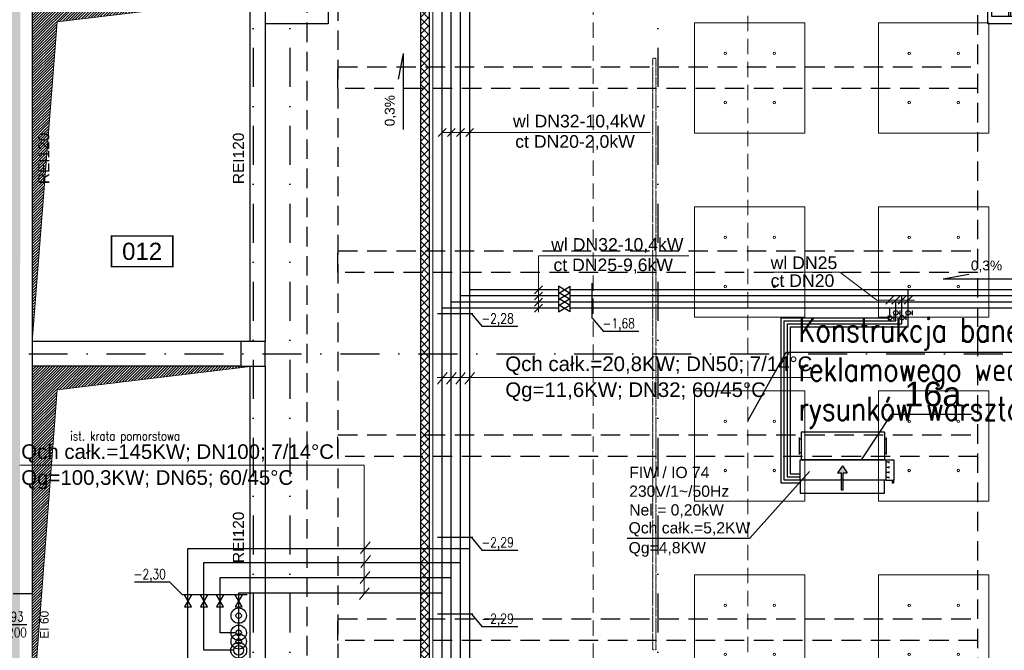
# Model space of a CAD drawing. Header units: centimetres. Extents: x -10729 to 23827, y -4437 to 19798.
# Tile 25 of 95: x 5819 to 7425, y 6317 to 7345. Entities that reach past the tile are written whole.
import ezdxf
from ezdxf.enums import TextEntityAlignment as Align

# ---------------------------------------------------------------- set-up
doc = ezdxf.new("R2010")
doc.units = ezdxf.units.CM
for name, pattern in [('Balustrady$0$DASHED', [0.75, 0.5, -0.25]), ('CADVENT_HIDDEN', [0.8, 0.25, -0.55]), ('Kondygnacja  -0_5$0$DIVIDE', [31.75, 12.7, -6.35, 0, -6.35, 0, -6.35]), ('Kondygnacja  -0_5$0$HIDDEN', [9.525, 6.35, -3.175]), ('Kondygnacja  -0_5$0$HIDDEN2', [4.7625, 3.175, -1.5875]), ('Osie rzutów$0$DASHDOT2', [12.7, 6.35, -3.175, 0, -3.175])]:
    doc.linetypes.add(name, pattern=pattern)
doc.layers.get('0').update_dxf_attribs({"color": 8})
for name, color, linetype in [('ARCH_WIDOK_KONSTRUKCJA', 8, 'Continuous'), ('bgde_dodatki powykonawcze', 7, 'Continuous'), ('bgde_schem_opis', 2, 'Continuous'), ('KJP_ARMATURA', 2, 'Continuous'), ('KJP_KK_OPISY MOCY klimakonwektorów', 7, 'Continuous'), ('Kondygnacja  -0_5$0$ARCH_ETAPOWANIE', 8, 'Kondygnacja  -0_5$0$DIVIDE'), ('Kondygnacja  -0_5$0$ARCH_GK', 8, 'Continuous'), ('Kondygnacja  -0_5$0$ARCH_INFO_ETYK_DRZWI', 8, 'Continuous'), ('Kondygnacja  -0_5$0$ARCH_INFO_ODPORNOŚĆ OGNIOWA', 8, 'Continuous'), ('Kondygnacja  -0_5$0$ARCH_INFO_OPISY', 8, 'Continuous'), ('Kondygnacja  -0_5$0$ARCH_KONSTR_POWYŻEJ RZUTU', 8, 'Kondygnacja  -0_5$0$HIDDEN'), ('Kondygnacja  -0_5$0$ARCH_KONSTR_POWYŻEJ RZUTU_IST', 8, 'Kondygnacja  -0_5$0$HIDDEN2'), ('Kondygnacja  -0_5$0$ARCH_KONSTRUKCJA_NIEWIDOCZNA', 8, 'Continuous'), ('Kondygnacja  -0_5$0$ARCH_MUROWANE_IST', 8, 'Continuous'), ('Kondygnacja  -0_5$0$ARCH_OKŁADZINA', 8, 'Continuous'), ('Kondygnacja  -0_5$0$ARCH_SŁUPY', 8, 'Continuous'), ('Kondygnacja  -0_5$0$ARCH_WIDOK_IST', 8, 'Continuous'), ('Kondygnacja  -0_5$0$ARCH_ŻELBET_IST', 8, 'Continuous'), ('Osie rzutów$0$ARCH_INFO_OSIE_IST', 8, 'Osie rzutów$0$DASHDOT2'), ('Osie rzutów$0$ARCH_INFO_OSIE_OPISY_IST', 8, 'Continuous'), ('Pomieszczenia -05$0$ARCH_INFO_AREA_ETYKIETY_200', 8, 'Continuous')]:
    doc.layers.add(name, color=color, linetype=linetype)
for name, color, linetype, lineweight in [('bgde_opis ct 1', 7, 'Continuous', 20), ('bgde_rzędne wl ct', 7, 'Continuous', 25), ('bgde_urządzenia', 250, 'Continuous', 30), ('KJP_CT_kk_powrót', 250, '04_CT_KOMF_POW', 25), ('KJP_CT_kk_zasil', 250, '04_CT_KOMF_ZAS', 25), ('KJP_WL_kk zasil', 250, '04_WL_KOMF_ZAS', 25), ('KJP_WL_kk_powr', 250, '04_WL_KOMF_POW', 25), ('Kondygnacja  -0_5$0$ARCH_WIDOK', 8, 'Continuous', 13), ('SU Lampy kwadratowe  -05$0$ARCH_SUFITY_PODWIESZANE', 8, 'Continuous', 9)]:
    doc.layers.add(name, color=color, linetype=linetype, lineweight=lineweight)
doc.styles.add('Arial', font='arial.ttf')
doc.styles.add('Kondygnacja  -0_5$0$Arial', font='arial.ttf')
doc.styles.add('Kondygnacja  -0_5$0$Romans', font='Romans.shx', dxfattribs={"width": 0.7})
doc.styles.add('Kondygnacja  -0_5$0$ROMANS-50-CM', font='romans.shx', dxfattribs={"width": 0.8, "height": 10})
doc.styles.add('Pomieszczenia -05$0$Arial', font='arial.ttf')
doc.styles.add('ROMANS-50-CM', font='romans.shx', dxfattribs={"width": 0.8, "height": 10})
doc.styles.add('st rom', font='Romans.shx', dxfattribs={"width": 0.8})
doc.linetypes.add('04_CT_KOMF_POW', pattern='A,100,-15,["CTKp",Standard,S=10,R=0,X=-10,Y=-5],-35', length=150)
doc.linetypes.add('04_CT_KOMF_ZAS', pattern='A,100,-15,["CTKz",Standard,S=10,R=0,X=-10,Y=-5],-35', length=150)
doc.linetypes.add('04_WL_KOMF_POW', pattern='A,100,-15,["WLKp",Standard,S=10,R=0,X=-10,Y=-5],-35', length=150)
doc.linetypes.add('04_WL_KOMF_ZAS', pattern='A,100,-15,["WLKz",Standard,S=10,R=0,X=-10,Y=-5],-35', length=150)
pattern_1 = [(45, (-1133.3117, -3177.9858), (-0.6735192, 0.6735192), [])]

# ---------------------------------------------------------------- blocks, each defined once
blk = doc.blocks.new('Osie rzutów')
at = {"layer": 'Osie rzutów$0$ARCH_INFO_OSIE_IST', "ltscale": 10}
for p, q in [((6200, 12510), (6200, 4800)), ((6200, 12510), (6200, 4571.18)), ((6260, 12510), (6260, 4623.26)), ((6860, 12510), (6860, 4623.26)), ((4436.04, 6800), (15156.54, 6800))]:
    blk.add_line(p, q, dxfattribs=at)
blk = doc.blocks.new('SU Lampy kwadratowe  -05$0$moduł sufitu')
at = {"layer": 'SU Lampy kwadratowe  -05$0$ARCH_SUFITY_PODWIESZANE'}
for points in [[(60, -60), (240, -60), (240, -240), (60, -240)], [(360, -60), (540, -60), (540, -240), (360, -240)], [(60, -360), (240, -360), (240, -540), (60, -540)], [(360, -360), (540, -360), (540, -540), (360, -540)]]:
    blk.add_lwpolyline(points, close=True, dxfattribs=at)
for centre in [(110, -110), (190, -110), (410, -110), (490, -110), (110, -190), (190, -190), (410, -190), (490, -190), (110, -410), (190, -410), (410, -410), (490, -410), (110, -490), (190, -490), (410, -490), (490, -490)]:
    blk.add_circle(centre, 2, dxfattribs=at)
blk = doc.blocks.new('SU Lampy kwadratowe  -05')
at = {"layer": 'SU Lampy kwadratowe  -05$0$ARCH_SUFITY_PODWIESZANE'}
for p in [(6860, 7400), (6860, 6800)]:
    blk.add_blockref('SU Lampy kwadratowe  -05$0$moduł sufitu', p, dxfattribs=at)
blk = doc.blocks.new('Kondygnacja  -0_5$0$T-drzwi_lewe-200')
at = {"layer": 'Kondygnacja  -0_5$0$ARCH_INFO_ETYK_DRZWI'}
blk.add_line((0, 0), (-60, 0), dxfattribs=at)
blk.add_lwpolyline([(-77.5, 17.5), (-143.7, 17.5, 1), (-143.7, -17.5), (-77.5, -17.5, 1)], format="xyb", close=True, dxfattribs=at)
at = {"layer": 'Kondygnacja  -0_5$0$ARCH_INFO_ETYK_DRZWI', "color": 1, "style": 'Kondygnacja  -0_5$0$Arial'}
blk.add_attdef('ADS_DRZWI:ODPORNOŚĆ_OGNIOWA', text='', height=20, rotation=90, dxfattribs=at).set_placement((56.4, 0.1), align=Align.BOTTOM_CENTER)
at = {"layer": 'Kondygnacja  -0_5$0$ARCH_INFO_ETYK_DRZWI', "style": 'Kondygnacja  -0_5$0$Romans', "width": 0.8}
for tag, p in [('ADS_DRZWI:SZEROKOŚĆ', (-23, 7.9)), ('ADS_DRZWI:WYSOKOŚĆ', (-23, -29))]:
    blk.add_attdef(tag, text='', height=22, dxfattribs=at).set_placement(p, align=Align.CENTER)
at = {"layer": 'Kondygnacja  -0_5$0$ARCH_INFO_ETYK_DRZWI', "style": 'Kondygnacja  -0_5$0$Arial'}
blk.add_attdef('ADS_DRZWI:SYMBOL', text='', height=20, dxfattribs=at).set_placement((-110.6, 0), align=Align.MIDDLE)
blk = doc.blocks.new('Kondygnacja  -0_5$0$słup_prostokąt')
at = {"layer": 'Kondygnacja  -0_5$0$ARCH_SŁUPY', "lineweight": 40}
h = blk.add_hatch(dxfattribs=at)
h.set_pattern_fill('ANSI31', color=256, scale=0.3, style=0)
h.set_pattern_definition(pattern_1)
h.paths.add_polyline_path([(36, 34), (39, 34), (39, 84), (36, 84)])
h = blk.add_hatch(dxfattribs=at)
h.set_pattern_fill('ANSI31', color=256, scale=0.3, style=0)
h.set_pattern_definition(pattern_1)
h.paths.add_polyline_path([(89, 80), (89, 83), (39, 83), (39, 80)])
h = blk.add_hatch(dxfattribs=at)
h.set_pattern_fill('ANSI31', color=256, scale=0.3, style=0)
h.set_pattern_definition(pattern_1)
h.paths.add_polyline_path([(89, 34), (92, 34), (92, 84), (89, 84)])
h = blk.add_hatch(dxfattribs=at)
h.set_pattern_fill('ANSI31', color=256, scale=0.3, style=0)
h.set_pattern_definition(pattern_1)
h.paths.add_polyline_path([(89, 57.5), (89, 60.5), (39, 60.5), (39, 57.5)])
h = blk.add_hatch(dxfattribs=at)
h.set_pattern_fill('ANSI31', color=256, scale=0.3, style=0)
h.set_pattern_definition(pattern_1)
h.paths.add_polyline_path([(89, 35), (89, 38), (39, 38), (39, 35)])
at = {"layer": 'Kondygnacja  -0_5$0$ARCH_KONSTRUKCJA_NIEWIDOCZNA'}
blk.add_lwpolyline([(119, 109), (119, 9), (9, 9), (9, 109)], close=True, dxfattribs=at)
for points in [[(36, 109), (36, 84)], [(39, 109), (39, 84)], [(62.5, 109), (62.5, 83)], [(65.5, 109), (65.5, 83)], [(89, 109), (89, 84)], [(92, 109), (92, 84)], [(9, 83), (36, 83)], [(92, 83), (119, 83)], [(9, 80), (36, 80)], [(92, 80), (119, 80)], [(9, 60.5), (36, 60.5)], [(9, 57.5), (36, 57.5)], [(92, 60.5), (119, 60.5)], [(92, 57.5), (119, 57.5)], [(9, 38), (36, 38)], [(9, 35), (36, 35)], [(36, 34), (36, 9)], [(39, 34), (39, 9)], [(62.5, 35), (62.5, 9)], [(65.5, 35), (65.5, 9)], [(89, 34), (89, 9)], [(92, 38), (119, 38)], [(92, 35), (119, 35)], [(92, 34), (92, 9)]]:
    blk.add_lwpolyline(points, dxfattribs=at)
at = {"layer": 'Kondygnacja  -0_5$0$ARCH_OKŁADZINA'}
blk.add_lwpolyline([(2, 121), (126, 121), (126, -3), (2, -3)], close=True, dxfattribs=at)
at = {"layer": 'Kondygnacja  -0_5$0$ARCH_SŁUPY', "lineweight": 40}
for p, q in [((39, 60.5), (89, 60.5)), ((89, 57.5), (39, 57.5))]:
    blk.add_line(p, q, dxfattribs=at)
at = {"layer": 'Kondygnacja  -0_5$0$ARCH_SŁUPY', "lineweight": 30, "const_width": 3}
blk.add_lwpolyline([(2, 94.5), (126, 94.5), (126, 23.5), (2, 23.5)], close=True, dxfattribs=at)
at = {"layer": 'Kondygnacja  -0_5$0$ARCH_SŁUPY', "lineweight": 40}
for points in [[(36, 84), (39, 84), (39, 34), (36, 34)], [(89, 84), (92, 84), (92, 34), (89, 34)]]:
    blk.add_lwpolyline(points, close=True, dxfattribs=at)
for points in [[(89, 83), (39, 83)], [(39, 80), (89, 80)], [(89, 38), (39, 38)], [(39, 35), (89, 35)]]:
    blk.add_lwpolyline(points, dxfattribs=at)
blk = doc.blocks.new('Kondygnacja  -0_5$0$konstrukcja istniejąca -0.5')
at = {"layer": 'Kondygnacja  -0_5$0$ARCH_KONSTR_POWYŻEJ RZUTU_IST', "ltscale": 10}
blk.add_line((6288.5, 4975), (6288.5, 12225), dxfattribs=at)
for points in [[(6338.5, 7375), (6338.5, 6225)], [(7382, 6225), (7382, 7375)], [(7382, 7232.9), (6338.5, 7232.9), (6338.5, 7267.9), (7382, 7267.9)], [(7382, 6932.9), (6338.5, 6932.9), (6338.5, 6967.9), (7382, 6967.9)], [(7382, 6632.9), (6338.5, 6632.9), (6338.5, 6667.9), (7382, 6667.9)], [(7382, 6332.9), (6338.5, 6332.9), (6338.5, 6367.9), (7382, 6367.9)]]:
    blk.add_lwpolyline(points, dxfattribs=at)
blk = doc.blocks.new('Pomieszczenia -05$0$etykieta_numer')
at = {"color": 0, "linetype": 'ByBlock', "const_width": 2.44}
blk.add_lwpolyline([(-50, -50), (-50, 0), (50, 0), (50, -50)], close=True, dxfattribs=at)
at = {"color": 0, "linetype": 'ByBlock', "style": 'Pomieszczenia -05$0$Arial'}
blk.add_attdef('AECAREA:NUMBER', text='', height=28, dxfattribs=at).set_placement((0, -25), align=Align.MIDDLE)

msp = doc.modelspace()

# ---------------------------------------------------------------- hatches: boundary and pattern name
at = {"layer": 'bgde_urządzenia'}
h = msp.add_hatch(color=256, dxfattribs=at)
h.paths.add_polyline_path([(7162.516, 6594.398), (7159.516, 6594.398), (7159.516, 6606.064), (7153.326, 6606.064), (7161.016, 6617.491), (7168.706, 6606.064), (7162.516, 6606.064)])
h.paths.add_polyline_path([(7162.516, 6577.73), (7159.516, 6577.73), (7159.516, 6594.398), (7162.516, 6594.398)])
at = {"layer": 'Kondygnacja  -0_5$0$ARCH_GK', "linetype": 'Continuous', "lineweight": -3}
h = msp.add_hatch(dxfattribs=at)
h.set_pattern_fill('ANSI37', color=256, scale=3, style=0)
h.paths.add_polyline_path([(6473, 4985), (6488, 4985), (6488, 9864), (6476.333, 9864), (6473, 9854)], flags=0)
h.paths.add_polyline_path([(6473, 9874), (6476.333, 9864), (6488, 9864), (6488, 10101), (6473, 10116)], flags=0)
at = {"layer": 'Kondygnacja  -0_5$0$ARCH_WIDOK'}
h = msp.add_hatch(dxfattribs=at)
h.set_pattern_fill('ANSI31', color=256, angle=-180, style=0)
h.set_pattern_definition([(225, (0, 600), (2.245064, -2.245064), [])])
h.paths.add_polyline_path([(5840, 6820), (5840, 7380), (6200, 7380), (5880.4, 7341.573)])
h = msp.add_hatch(dxfattribs=at)
h.set_pattern_fill('ANSI31', color=256, angle=-180, style=0)
h.paths.add_polyline_path([(5840, 6206), (5840, 6780), (6200, 6780), (5880.4, 6741.573)])

# ---------------------------------------------------------------- linework, layer by layer
at = {"linetype": 'Balustrady$0$DASHED', "lineweight": 20, "ltscale": 50}
msp.add_lwpolyline([(6754.764, 9751.102), (7006.979, 9751.102), (7006.979, 5027.678), (6754.764, 5027.678)], close=True, dxfattribs=at)
msp.add_lwpolyline([(7006.979, 6690.932), (7069.176, 6802.897), (7639.788, 6802.897)])
at = {"layer": 'ARCH_WIDOK_KONSTRUKCJA', "linetype": 'CADVENT_HIDDEN', "elevation": 0}
msp.add_lwpolyline([(6856.78, 6317.498), (6851.78, 6317.498), (6851.78, 7282.498), (6856.78, 7282.498)], close=True, dxfattribs=at)
at = {"layer": 'bgde_dodatki powykonawcze'}
for p, q in [((7241.804, 6859.061), (7245.236, 6859.061)), ((7245.236, 6855.402), (7245.236, 6862.72)), ((7251.804, 6867.078), (7255.236, 6867.078)), ((7255.236, 6863.419), (7255.236, 6870.737)), ((7261.804, 6859.083), (7265.236, 6859.083)), ((7265.236, 6855.424), (7265.236, 6862.742)), ((7271.804, 6867.1), (7275.236, 6867.1)), ((7275.236, 6863.441), (7275.236, 6870.759))]:
    msp.add_line(p, q, dxfattribs=at)
for centre in [(7238.204, 6859.061), (7248.204, 6867.078), (7258.204, 6859.083), (7268.204, 6867.1)]:
    msp.add_circle(centre, 3.6, dxfattribs=at)
at = {"layer": 'bgde_opis ct 1'}
for p, q in [((6514.759, 7167.596), (6501.872, 7154.709)), ((6848.194, 7161.153), (6508.315, 7161.153)), ((6529.759, 7167.596), (6516.872, 7154.709)), ((6544.759, 7167.596), (6531.872, 7154.709)), ((6559.759, 7167.596), (6546.872, 7154.709)), ((6910.501, 6959.964), (6665.42, 6959.963)), ((6665.42, 6959.963), (6665.42, 6868.174)), ((7030.942, 6933.587), (7156.768, 6933.587)), ((7156.768, 6933.587), (7217.419, 6887.62)), ((6671.864, 6910.955), (6658.976, 6898.067)), ((6671.864, 6900.955), (6658.976, 6888.067)), ((6671.864, 6890.955), (6658.976, 6878.067)), ((7244.648, 6894.064), (7231.76, 6881.176)), ((7254.648, 6894.064), (7241.76, 6881.176)), ((7264.648, 6894.064), (7251.76, 6881.176)), ((7274.648, 6894.064), (7261.76, 6881.176)), ((6671.864, 6880.955), (6658.976, 6868.067)), ((7217.419, 6887.62), (7278.408, 6887.62)), ((6500.408, 6761.659), (7109.168, 6761.659)), ((6500.912, 6750.618), (6516.52, 6769.786)), ((6515.511, 6750.618), (6531.12, 6769.786)), ((6530.511, 6750.618), (6546.12, 6769.786)), ((6545.511, 6750.618), (6561.12, 6769.786)), ((5819.817, 6618.428), (6381.282, 6618.428)), ((6381.282, 6409.018), (6381.282, 6618.428)), ((6375.355, 6474.36), (6390.964, 6493.528)), ((6376.012, 6451.896), (6391.621, 6471.064)), ((6374.664, 6425.932), (6390.273, 6445.1)), ((6373.478, 6399.434), (6389.087, 6418.602))]:
    msp.add_line(p, q, dxfattribs=at)
at = {"layer": 'bgde_rzędne wl ct'}
for p, q in [((6444.661, 7290.145), (6436.756, 7248.158)), ((6444.661, 7290.145), (6444.661, 7166.155)), ((7325.118, 6922.41), (7367.105, 6930.315)), ((7325.118, 6922.41), (7449.108, 6922.41)), ((6753.24, 6857.626), (6753.24, 6915.402)), ((6558.517, 6865.477), (6500.741, 6865.477)), ((6555.963, 6865.477), (6573.754, 6844.539)), ((6753.462, 6857.626), (6771.253, 6836.688)), ((6631.624, 6844.539), (6573.754, 6844.539)), ((6829.122, 6836.688), (6771.253, 6836.688)), ((6558.517, 6500.44), (6500.741, 6500.44)), ((6555.963, 6500.44), (6573.754, 6479.503)), ((6631.624, 6479.503), (6573.754, 6479.503)), ((6064.408, 6427.742), (6006.538, 6427.742)), ((6064.408, 6427.742), (6085.122, 6407.028)), ((6190.628, 6407.028), (6085.122, 6407.028)), ((6558.517, 6375.893), (6500.741, 6375.893)), ((6555.963, 6375.893), (6573.754, 6354.956)), ((6631.624, 6354.956), (6573.754, 6354.956))]:
    msp.add_line(p, q, dxfattribs=at)
at = {"layer": 'bgde_schem_opis'}
for p, q in [((7240.491, 6701.395, 55.236), (7191.845, 6627.398, 377.718)), ((7371.425, 6701.395, 55.236), (7240.491, 6701.395, 55.236))]:
    msp.add_line(p, q, dxfattribs=at)
at = {"layer": 'bgde_urządzenia'}
for p, q in [((7090.616, 6663.648), (7090.616, 6636.148)), ((7093.616, 6672.398), (7093.616, 6627.398)), ((7229.616, 6672.398), (7093.616, 6672.398)), ((7229.616, 6672.398), (7229.616, 6627.398)), ((7232.616, 6663.648), (7232.616, 6636.148)), ((7093.616, 6661.148), (7090.616, 6661.148)), ((7229.616, 6661.148), (7232.616, 6661.148)), ((7093.616, 6638.648), (7090.616, 6638.648)), ((7229.616, 6638.648), (7232.616, 6638.648)), ((7092.116, 6594.398), (7092.116, 6627.398)), ((7092.116, 6627.398), (7232.116, 6627.398)), ((7229.616, 6627.398), (7093.616, 6627.398)), ((7161.016, 6617.491), (7153.326, 6606.064)), ((7161.016, 6617.491), (7168.706, 6606.064)), ((7232.116, 6627.398), (7232.116, 6594.398)), ((7232.116, 6627.398), (7245.116, 6627.398)), ((7237.316, 6623.273), (7232.116, 6623.273)), ((7237.316, 6622.023), (7237.316, 6624.523)), ((7237.316, 6613.773), (7237.316, 6616.273)), ((7245.116, 6627.398), (7245.116, 6594.398)), ((7153.326, 6606.064), (7159.516, 6606.064)), ((7159.516, 6577.73), (7159.516, 6606.064)), ((7162.516, 6577.73), (7162.516, 6606.064)), ((7162.516, 6606.064), (7168.706, 6606.064)), ((7237.316, 6615.023), (7232.116, 6615.023)), ((7237.316, 6606.773), (7232.116, 6606.773)), ((7237.316, 6605.523), (7237.316, 6608.023)), ((7237.316, 6597.273), (7237.316, 6599.773)), ((7229.916, 6594.398), (7092.116, 6594.398)), ((7092.116, 6594.398), (7092.116, 6572.898)), ((7229.916, 6572.898), (7229.916, 6594.398)), ((7232.116, 6594.398), (7229.916, 6594.398)), ((7237.316, 6598.523), (7232.116, 6598.523)), ((7232.116, 6594.398), (7245.116, 6594.398)), ((7242.616, 6589.398), (7242.616, 6594.398)), ((7244.616, 6589.398), (7242.616, 6589.398)), ((7245.116, 6594.398), (7243.616, 6594.398)), ((7244.616, 6594.398), (7244.616, 6589.398)), ((7092.116, 6572.898), (7229.916, 6572.898)), ((7162.516, 6577.73), (7159.516, 6577.73))]:
    msp.add_line(p, q, dxfattribs=at)
at = {"layer": 'KJP_ARMATURA'}
for p, q in [((6717.399, 6898.752), (6697.947, 6910.27)), ((6697.947, 6898.752), (6717.399, 6910.27)), ((6717.399, 6888.752), (6697.947, 6900.27)), ((6697.947, 6888.752), (6717.399, 6900.27)), ((6717.399, 6878.752), (6697.947, 6890.27)), ((6697.947, 6878.752), (6717.399, 6890.27)), ((6717.399, 6868.752), (6697.947, 6880.27)), ((6697.947, 6868.752), (6717.399, 6880.27)), ((6099.492, 6406.991), (6087.975, 6387.539)), ((6099.492, 6387.539), (6087.975, 6406.991)), ((6125.741, 6406.991), (6114.223, 6387.539)), ((6125.741, 6387.539), (6114.223, 6406.991)), ((6151.933, 6406.991), (6140.415, 6387.539)), ((6151.933, 6387.539), (6140.415, 6406.991))]:
    msp.add_line(p, q, dxfattribs=at)
at = {"layer": 'KJP_ARMATURA', "ltscale": 2}
for p, q in [((6717.399, 6898.752), (6697.947, 6910.27)), ((6697.947, 6898.752), (6717.399, 6910.27)), ((6717.399, 6888.752), (6697.947, 6900.27)), ((6697.947, 6888.752), (6717.399, 6900.27)), ((6717.399, 6878.752), (6697.947, 6890.27)), ((6697.947, 6878.752), (6717.399, 6890.27)), ((6717.399, 6868.752), (6697.947, 6880.27)), ((6697.947, 6868.752), (6717.399, 6880.27)), ((6099.492, 6406.991), (6087.975, 6387.539)), ((6099.492, 6387.539), (6087.975, 6406.991)), ((6125.741, 6406.991), (6114.223, 6387.539)), ((6125.741, 6387.539), (6114.223, 6406.991)), ((6151.933, 6406.991), (6140.415, 6387.539)), ((6151.933, 6387.539), (6140.415, 6406.991)), ((6182.342, 6406.991), (6170.824, 6387.539)), ((6182.342, 6387.539), (6170.824, 6406.991))]:
    msp.add_line(p, q, dxfattribs=at)
at = {"layer": 'KJP_ARMATURA', "elevation": -300}
for points in [[(6697.947, 6910.27), (6697.947, 6898.752)], [(6697.947, 6910.27), (6697.947, 6898.752)], [(6717.399, 6898.752), (6717.399, 6898.752), (6717.399, 6910.27)], [(6717.399, 6898.752), (6717.399, 6898.752), (6717.399, 6910.27)], [(6697.947, 6900.27), (6697.947, 6888.752)], [(6697.947, 6900.27), (6697.947, 6888.752)], [(6697.947, 6890.27), (6697.947, 6878.752)], [(6697.947, 6890.27), (6697.947, 6878.752)], [(6717.399, 6888.752), (6717.399, 6888.752), (6717.399, 6900.27)], [(6717.399, 6888.752), (6717.399, 6888.752), (6717.399, 6900.27)], [(6717.399, 6878.752), (6717.399, 6878.752), (6717.399, 6890.27)], [(6717.399, 6878.752), (6717.399, 6878.752), (6717.399, 6890.27)], [(6697.947, 6880.27), (6697.947, 6868.752)], [(6697.947, 6880.27), (6697.947, 6868.752)], [(6717.399, 6868.752), (6717.399, 6868.752), (6717.399, 6880.27)], [(6717.399, 6868.752), (6717.399, 6868.752), (6717.399, 6880.27)]]:
    msp.add_lwpolyline(points, dxfattribs=at)
at = {"layer": 'KJP_ARMATURA'}
for points in [[(6099.492, 6406.991), (6099.492, 6406.991), (6087.975, 6406.991)], [(6099.492, 6406.991), (6099.492, 6406.991), (6087.975, 6406.991)], [(6125.741, 6406.991), (6125.741, 6406.991), (6114.223, 6406.991)], [(6125.741, 6406.991), (6125.741, 6406.991), (6114.223, 6406.991)], [(6151.933, 6406.991), (6151.933, 6406.991), (6140.415, 6406.991)], [(6151.933, 6406.991), (6151.933, 6406.991), (6140.415, 6406.991)], [(6182.342, 6406.991), (6182.342, 6406.991), (6170.824, 6406.991)], [(6182.342, 6406.991), (6182.342, 6406.991), (6170.824, 6406.991)], [(6087.975, 6387.539), (6099.492, 6387.539)], [(6087.975, 6387.539), (6099.492, 6387.539)], [(6114.223, 6387.539), (6125.741, 6387.539)], [(6114.223, 6387.539), (6125.741, 6387.539)], [(6140.415, 6387.539), (6151.933, 6387.539)], [(6140.415, 6387.539), (6151.933, 6387.539)], [(6170.824, 6387.539), (6182.342, 6387.539)]]:
    msp.add_lwpolyline(points, dxfattribs=at)
at = {"layer": 'KJP_CT_kk_powrót'}
for p, q in [((6523.315, 5657.952), (6523.315, 7929.962)), ((6697.947, 6884.511), (6523.315, 6884.511)), ((7814.936, 6884.511), (6717.399, 6884.511)), ((7248.204, 6854.061), (7248.204, 6884.102)), ((7065.823, 6854.061), (7248.204, 6854.061)), ((7065.823, 6854.061), (7065.823, 6594.651)), ((7065.823, 6594.651), (7092.116, 6594.651)), ((6146.174, 6435.516), (6523.186, 6435.516)), ((6146.174, 6368.717), (6146.174, 6435.516)), ((6146.174, 6345.235), (6146.174, 6373.827)), ((6172.083, 6345.235), (6146.174, 6345.235)), ((6176.583, 6303.235, -300), (6176.583, 6345.235, -316))]:
    msp.add_line(p, q, dxfattribs=at)
for radius in [12.5, 4.5]:
    msp.add_circle((6176.583, 6345.235, -316), radius, dxfattribs=at)
at = {"layer": 'KJP_CT_kk_zasil'}
for p, q in [((6508.315, 5642.952), (6508.315, 7939.962)), ((6697.947, 6874.511), (6508.315, 6874.511)), ((7804.936, 6874.511), (6717.399, 6874.511)), ((7238.204, 6859.061), (7238.204, 6874.292)), ((7060.823, 6859.061), (7238.204, 6859.061)), ((7060.823, 6859.061), (7060.823, 6589.651)), ((7060.823, 6589.651), (7092.116, 6589.651)), ((6176.583, 6410.475), (6508.315, 6410.475)), ((6176.583, 6373.235, -316), (6176.583, 6410.475)), ((6176.583, 6345.235, -316), (6176.583, 6382.475))]:
    msp.add_line(p, q, dxfattribs=at)
for centre, radius in [((6176.583, 6373.235, -316), 12.5), ((6176.583, 6373.235, -316), 4.5), ((6176.583, 6331.235, -300), 12.5), ((6176.583, 6331.235, -300), 4.5)]:
    msp.add_circle(centre, radius, dxfattribs=at)
at = {"layer": 'KJP_KK_OPISY MOCY klimakonwektorów'}
for p in [(7107.477, 6608.432), (6810.06, 6499.342)]:
    msp.add_line(p, (7009.948, 6499.342), dxfattribs=at)
at = {"layer": 'KJP_WL_kk zasil'}
for p, q in [((6538.315, 5672.952), (6538.315, 7919.962)), ((6697.947, 6894.511), (6538.315, 6894.511)), ((7824.936, 6894.511), (6717.399, 6894.511)), ((7258.204, 6849.061), (7258.204, 6895.808)), ((7070.823, 6849.061), (7258.204, 6849.061)), ((7070.823, 6849.061), (7070.823, 6599.651)), ((7070.823, 6599.651), (7092.116, 6599.651)), ((6119.982, 6459.816), (6538.315, 6459.816)), ((6119.982, 6368.717), (6119.982, 6459.816)), ((6119.982, 6316.735), (6119.982, 6373.827)), ((6168.633, 6316.735), (6119.982, 6316.735))]:
    msp.add_line(p, q, dxfattribs=at)
for radius in [13, 7.95]:
    msp.add_circle((6176.583, 6316.735, -316), radius, dxfattribs=at)
at = {"layer": 'KJP_WL_kk_powr'}
for p, q in [((6553.315, 5687.952), (6553.315, 7909.962)), ((6697.947, 6904.511), (6553.315, 6904.511)), ((7834.936, 6904.511), (6717.399, 6904.511)), ((7268.204, 6844.061), (7268.204, 6904.48)), ((7075.823, 6844.061), (7268.204, 6844.061)), ((7075.823, 6844.061), (7075.823, 6604.651)), ((7075.823, 6604.651), (7092.116, 6604.651)), ((6093.734, 6482.816), (6553.315, 6482.816)), ((6093.734, 6368.717), (6093.734, 6482.816)), ((6093.734, 6287.735), (6093.734, 6373.827))]:
    msp.add_line(p, q, dxfattribs=at)
at = {"layer": 'Kondygnacja  -0_5$0$ARCH_ETAPOWANIE', "ltscale": 10, "const_width": 20, "elevation": 300}
msp.add_lwpolyline([(4946, 3931), (4946, 5443), (5613, 5443), (5613, 5586), (5809, 5586), (5815, 12220), (6212, 12220), (6212, 13458.874), (6172, 13458.874), (6171.997, 14762.582), (4925, 14762.019), (4925, 14762.019), (8839.196, 14763.787)], dxfattribs=at)
at = {"layer": 'Kondygnacja  -0_5$0$ARCH_GK', "linetype": 'Continuous', "lineweight": -3}
for p, q in [((6488, 4985), (6488, 10101)), ((6473, 9854), (6473, 4985))]:
    msp.add_line(p, q, dxfattribs=at)
at = {"layer": 'Kondygnacja  -0_5$0$ARCH_MUROWANE_IST', "ltscale": 4}
for p, q in [((5840, 8380), (5840, 6409.5)), ((6195, 7380), (6195, 6820)), ((6220, 7380), (6220, 6820)), ((6195, 6780), (6195, 6220)), ((6220, 6780), (6220, 6220)), ((5809, 6409.5), (5840, 6409.5))]:
    msp.add_line(p, q, dxfattribs=at)
at = {"layer": 'Kondygnacja  -0_5$0$ARCH_OKŁADZINA'}
msp.add_lwpolyline([(6220, 7462), (6322.461, 7462), (6322.461, 7338), (6220, 7338)], dxfattribs=at)
at = {"layer": 'Kondygnacja  -0_5$0$ARCH_WIDOK'}
msp.add_line((6493, 10096), (6493, 4985), dxfattribs=at)
for points in [[(5840, 6820), (5840, 7380), (6200, 7380), (5880.4, 7341.573), (5840, 6820)], [(5840, 6206), (5840, 6780), (6200, 6780), (5880.4, 6741.573), (5840, 6206)]]:
    msp.add_lwpolyline(points, dxfattribs=at)
at = {"layer": 'Kondygnacja  -0_5$0$ARCH_WIDOK_IST'}
for p, q in [((6180, 6820), (5840, 6820)), ((6180, 6780), (5840, 6780))]:
    msp.add_line(p, q, dxfattribs=at)
at = {"layer": 'Kondygnacja  -0_5$0$ARCH_ŻELBET_IST', "ltscale": 4}
msp.add_lwpolyline([(6180, 6780), (6220, 6780), (6220, 6820), (6180, 6820)], close=True, dxfattribs=at)
msp.add_lwpolyline([(6180, 6780), (6220, 6780), (6220, 6820), (6180, 6820)], close=True, dxfattribs=at)
msp.add_lwpolyline([(6180, 6780), (6220, 6780), (6220, 6820), (6180, 6820)], close=True, dxfattribs=at)

# ---------------------------------------------------------------- block references
at = {"layer": 'Kondygnacja  -0_5$0$ARCH_INFO_ETYK_DRZWI', "linetype": 'Continuous', "lineweight": -3, "xscale": 0.7, "yscale": 0.7, "zscale": 0.7}
msp.add_blockref('Kondygnacja  -0_5$0$T-drzwi_lewe-200', (5831.348, 6358.342), dxfattribs=at).add_auto_attribs({'ADS_DRZWI:SYMBOL': 'DS27PF2', 'ADS_DRZWI:SZEROKOŚĆ': '93', 'ADS_DRZWI:ODPORNOŚĆ_OGNIOWA': 'EI 60', 'ADS_DRZWI:WYSOKOŚĆ': '200'})
at = {"layer": 'Kondygnacja  -0_5$0$ARCH_KONSTR_POWYŻEJ RZUTU'}
msp.add_blockref('Kondygnacja  -0_5$0$konstrukcja istniejąca -0.5', (0, 0), dxfattribs=at)
at = {"layer": 'Kondygnacja  -0_5$0$ARCH_SŁUPY'}
msp.add_blockref('Kondygnacja  -0_5$0$słup_prostokąt', (7396, 7341), dxfattribs=at)
msp.add_blockref('Kondygnacja  -0_5$0$słup_prostokąt', (7396, 7341), dxfattribs=at)
at = {"layer": 'Osie rzutów$0$ARCH_INFO_OSIE_OPISY_IST'}
msp.add_blockref('Osie rzutów', (0, 0), dxfattribs=at)
at = {"layer": 'Pomieszczenia -05$0$ARCH_INFO_AREA_ETYKIETY_200', "linetype": 'Continuous', "lineweight": -3}
msp.add_blockref('Pomieszczenia -05$0$etykieta_numer', (6019.085, 6992.355), dxfattribs=at).add_auto_attribs({'AECAREA:NUMBER': '012'})
at = {"layer": 'SU Lampy kwadratowe  -05$0$ARCH_SUFITY_PODWIESZANE'}
msp.add_blockref('SU Lampy kwadratowe  -05', (0, 0), dxfattribs=at)

# ---------------------------------------------------------------- texts
at = {"linetype": 'Balustrady$0$DASHED', "lineweight": 20, "ltscale": 50, "insert": (7089.46, 6858.09, -8160), "char_height": 38.4, "width": 610.54021, "attachment_point": 1, "style": 'ROMANS-50-CM'}
msp.add_mtext('Konstrukcja baneru reklamowego według rysunków warsztatowych', dxfattribs=at)
at = {"layer": 'bgde_opis ct 1', "color": 2, "style": 'Arial'}
for s, p in [('wl DN32-10,4kW', (6623.847, 7169.401, -23509.109)), ('ct DN20-2,0kW', (6627.565, 7136.158, -23509.109)), ('wl DN32-10,4kW', (6686.154, 6968.212, -23509.109)), ('ct DN25-9,6kW', (6689.872, 6934.969, -23509.109))]:
    msp.add_text(s, height=20.58297, dxfattribs=at).set_placement(p)
for s, p in [('wl DN25', (7044.07, 6938.407, 1463.238)), ('ct DN20', (7044.07, 6909.295, 1463.238))]:
    msp.add_text(s, height=20.583, rotation=360, dxfattribs=at).set_placement(p)
at = {"layer": 'bgde_opis ct 1', "char_height": 23.8238, "attachment_point": 1, "style": 'Arial'}
for s, insert, width in [('Qch całk.=20,8KW; DN50; 7/14%%DC', (6611.374, 6795.826, 1456.81), 577.17546), ('Qg=11,6KW; DN32; 60/45%%DC', (6611.374, 6753.603, 1456.81), 548.22937), ('Qch całk.=145KW; DN100; 7/14%%DC', (5821.993, 6652.595, 1756.81), 548.22937), ('Qg=100,3KW; DN65; 60/45%%DC', (5821.993, 6610.372, 1756.81), 548.22937)]:
    msp.add_mtext(s, dxfattribs=dict(at, insert=insert, width=width))
at = {"layer": 'bgde_rzędne wl ct', "insert": (6414.85, 7171.125, 7625.1), "char_height": 16, "width": 531.5734, "attachment_point": 1, "rotation": 90, "style": 'Arial'}
msp.add_mtext('0,3%', dxfattribs=at)
at = {"layer": 'bgde_rzędne wl ct', "char_height": 16, "attachment_point": 1}
for s, insert, width, style in [('0,3%', (7370.631, 6952.221, 3032.55), 531.5734, 'Arial'), ('-2,28', (6572.487, 6865.793, 455.224), 70.70316, 'st rom'), ('-1,68', (6769.985, 6857.942, 455.224), 70.70316, 'st rom'), ('-2,29', (6572.487, 6500.756, 455.224), 70.70316, 'st rom'), ('-2,30', (6005.271, 6448.995, 431.296), 70.70316, 'st rom'), ('-2,29', (6572.487, 6376.209, 455.224), 70.70316, 'st rom')]:
    msp.add_mtext(s, dxfattribs=dict(at, insert=insert, width=width, style=style))
at = {"layer": 'bgde_schem_opis', "insert": (7261.853, 6754.736, 174.236), "char_height": 40, "width": 72.77772, "attachment_point": 1, "style": 'Arial'}
msp.add_mtext('16a', dxfattribs=at)
at = {"layer": 'KJP_KK_OPISY MOCY klimakonwektorów', "char_height": 18.326, "width": 421.7149, "attachment_point": 1, "style": 'Arial'}
for s, insert in [('FIW / IO 74\\P230V/1~/50Hz\\PNel = 0,20kW', (6813.42, 6615.93, 2308.732)), ('Qch całk.=5,2KW', (6812.448, 6525.624, 2308.732)), ('Qg=4,8KW', (6812.448, 6493.145, 2308.732))]:
    msp.add_mtext(s, dxfattribs=dict(at, insert=insert))
at = {"layer": 'Kondygnacja  -0_5$0$ARCH_INFO_ODPORNOŚĆ OGNIOWA', "char_height": 18, "width": 53.33252, "attachment_point": 5, "rotation": 90, "style": 'Kondygnacja  -0_5$0$Arial'}
for insert in [(5843.759, 7118.793), (6161.223, 7118.793), (6161.223, 6500.849)]:
    msp.add_mtext('\\PREI120', dxfattribs=dict(at, insert=insert))
at = {"layer": 'Kondygnacja  -0_5$0$ARCH_INFO_OPISY', "insert": (5901.853, 6673.741), "char_height": 15, "width": 300.52327, "attachment_point": 1, "style": 'Kondygnacja  -0_5$0$ROMANS-50-CM'}
msp.add_mtext('ist. krata pomorstowa', dxfattribs=at)

doc.saveas('drawing.dxf')
